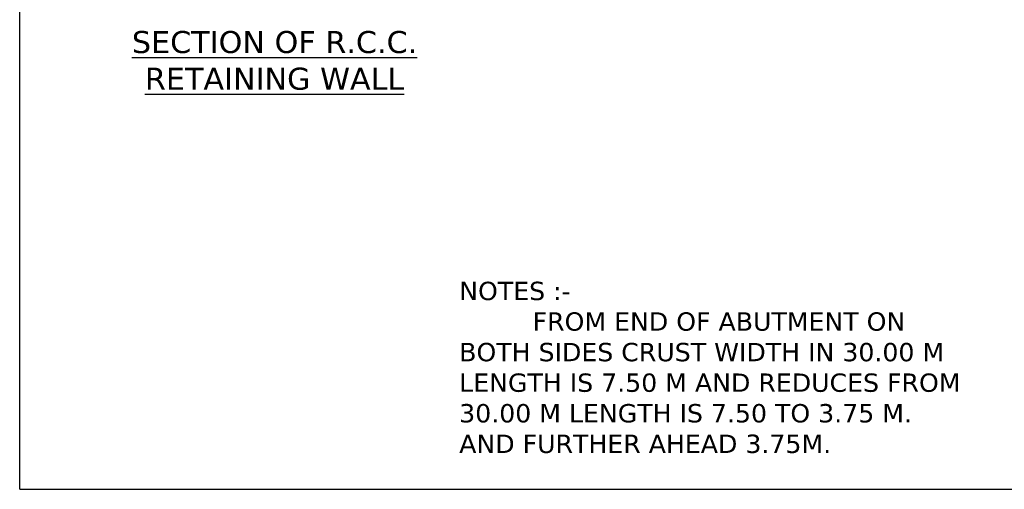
# Model space of a CAD drawing. Header units: inches. Extents: x -3872701310 to -3872635708, y -6658247950 to -6658212000.
# Tile 1 of 8: x -3872701310 to -3872669117, y -6658247950 to -6658232586. Entities that reach past the tile are written whole.
import ezdxf

# ---------------------------------------------------------------- set-up
doc = ezdxf.new("R2010")
doc.units = ezdxf.units.IN
doc.header["$MEASUREMENT"] = 0
for name, color, linetype in [('CHNGE', 7, 'Continuous'), ('TEX', 6, 'Continuous'), ('TEXT', 7, 'Continuous')]:
    doc.layers.add(name, color=color, linetype=linetype)
doc.styles.get("Standard").update_dxf_attribs({"font": 'verdana.ttf', "height": 480})

msp = doc.modelspace()

# ---------------------------------------------------------------- linework, layer by layer
at = {"layer": 'TEX', "color": 0, "ltscale": 20}
for p, q in [((-3872701310.000072, -6658247950.000008), (-3872701310.000072, -6658212000.000007)), ((-3872701310.000072, -6658247950.000007), (-3872635708.574996, -6658247950.000008))]:
    msp.add_line(p, q, dxfattribs=at)

# ---------------------------------------------------------------- texts
at = {"layer": 'CHNGE', "color": 0, "insert": (-3872686939.884533, -6658241160.032958), "char_height": 600, "width": 16702.20657552, "attachment_point": 1}
msp.add_mtext('NOTES :-\\P^IFROM END OF ABUTMENT ON BOTH SIDES CRUST WIDTH IN 30.00 M LENGTH IS 7.50 M AND REDUCES FROM 30.00 M LENGTH IS 7.50 TO 3.75 M. AND FURTHER AHEAD 3.75M.', dxfattribs=at)
at = {"layer": 'TEXT', "color": 0, "insert": (-3872692975.964044, -6658232956.854605), "char_height": 720, "width": 9623.96292814, "attachment_point": 2}
msp.add_mtext('{\\LSECTION OF R.C.C. \\PRETAINING WALL }', dxfattribs=at)

doc.saveas('drawing.dxf')
